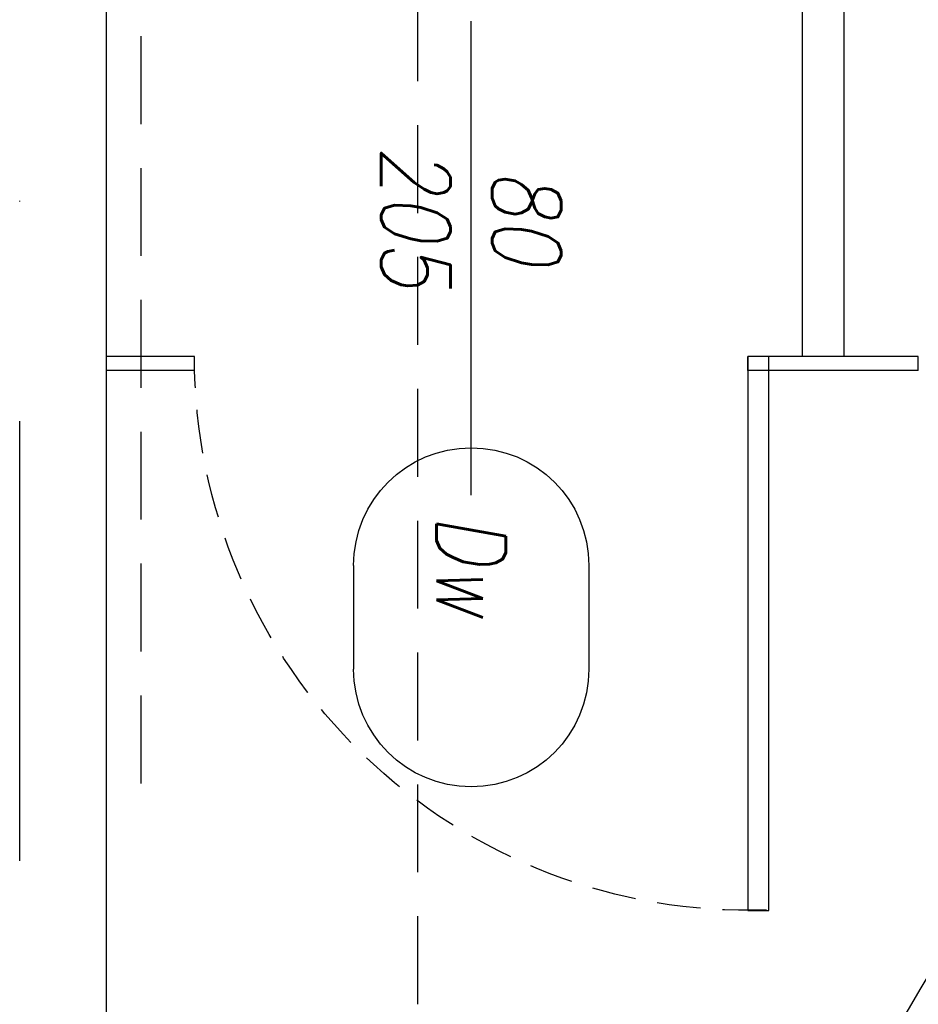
# Model space of a CAD drawing. Header units: millimetres. Extents: x 42924 to 92944, y -369470 to -179866.
# Tile 179 of 256: x 60812 to 60942, y -184268 to -184126. Entities that reach past the tile are written whole.
import ezdxf
from ezdxf.enums import TextEntityAlignment as Align

# ---------------------------------------------------------------- set-up
doc = ezdxf.new("R2010")
doc.units = ezdxf.units.MM
doc.linetypes.add('DASHDOT', pattern=[25.4, 12.7, -6.35, 0, -6.35])
doc.linetypes.add('HIDDEN', pattern=[9.525, 6.35, -3.175])
doc.layers.get('0').update_dxf_attribs({"color": 8})
for name, color, linetype in [('!! 0_ Istn-sciany', 8, 'Continuous'), ('!! 0_Istn-cienka', 8, 'Continuous'), ('!! 0_Osie', 8, 'DASHDOT'), ('!! 1_drzwi opis', 8, 'Continuous'), ('!! 1_drzwi-linia', 8, 'Continuous'), ('!! 1_zabudowa GK', 8, 'Continuous'), ('0-osie-liniA', 8, 'DASHDOT')]:
    doc.layers.add(name, color=color, linetype=linetype)
doc.layers.add('E_SAP_ZASIĘG', color=150, linetype='Continuous', plot=False)
doc.styles.add('50', font='ROMANS.shx', dxfattribs={"width": 0.8, "height": 10})
doc.styles.add('ARCHETYP', font='romans.shx', dxfattribs={"height": 15})

# ---------------------------------------------------------------- blocks, each defined once
blk = doc.blocks.new('BLOK OSI')
at = {"layer": '0-osie-liniA', "ltscale": 5}
blk.add_lwpolyline([(51992.21, -199661.23), (51992.21, -193642.41)], dxfattribs=at)
blk = doc.blocks.new('drzwi 80-205')
blk.add_lwpolyline([(61128.31, -197571.09), (61128.31, -197491.09), (61131.31, -197491.09), (61131.31, -197571.09)], close=True)
blk.add_lwpolyline([(61088.31, -197551.09), (61088.31, -197591.09)])
at = {"linetype": 'HIDDEN'}
blk.add_arc((61128.31, -197571.09), 80, 88.0898, 180, dxfattribs=at)
blk = doc.blocks.new('1_ok-opis')
blk.add_line((0, 111.61), (0, 50))
for points in [[(-17, 128.61), (-17, 143.61)], [(17, 128.61), (17, 143.61)]]:
    blk.add_lwpolyline(points)
for centre, start, end in [((0, 143.61), 0, 180), ((0, 128.61), 180, 0)]:
    blk.add_arc(centre, 17, start, end)
at = {"style": 'ARCHETYP'}
for tag, height, rotation, p in [('NR', 12, 90, (0, 136.9)), ('NR', 12, 270, (0, 136.9)), ('SZEROKOŚĆ', 10, 90, (-8, 78.29)), ('SZEROKOŚĆ', 10, 270, (8, 78.29)), ('WYSOKOŚĆ', 10, 270, (-8, 78.29)), ('WYSOKOŚĆ', 10, 90, (8, 78.29))]:
    blk.add_attdef(tag, text='', height=height, rotation=rotation, dxfattribs=at).set_placement(p, align=Align.MIDDLE)

msp = doc.modelspace()

# ---------------------------------------------------------------- linework, layer by layer
at = {"layer": '!! 0_ Istn-sciany'}
msp.add_lwpolyline([(60824.56735, -183930.3878), (60824.56735, -184396.3878)], dxfattribs=at)
at = {"layer": '!! 0_Istn-cienka', "linetype": 'HIDDEN', "ltscale": 2}
for points in [[(60829.56735, -183671.3878), (60829.56735, -184241.3878)], [(60869.56735, -183741.3878), (60869.56735, -184271.3878)]]:
    msp.add_lwpolyline(points, dxfattribs=at)
at = {"layer": '!! 1_zabudowa GK'}
for points in [[(60925.19051, -184034.8878), (60925.19051, -184174.8878)], [(60931.19051, -184034.8878), (60931.19051, -184174.8878)], [(60837.33723, -184174.8878), (60824.56735, -184174.8878)], [(60837.33723, -184176.8878), (60837.33723, -184174.8878)], [(60941.95648, -184174.8878), (60917.33723, -184174.8878)], [(60917.33723, -184176.8878), (60917.33723, -184174.8878)], [(60941.95648, -184176.8878), (60941.95648, -184174.8878)], [(60837.33723, -184176.8878), (60824.56735, -184176.8878)], [(60941.95648, -184176.8878), (60917.33723, -184176.8878)]]:
    msp.add_lwpolyline(points, dxfattribs=at)
at = {"layer": 'E_SAP_ZASIĘG'}
msp.add_circle((61459.23087, -184571.00094), 600, dxfattribs=at)

# ---------------------------------------------------------------- block references
at = {"layer": '!! 0_Osie'}
msp.add_blockref('BLOK OSI', (8819.85593, 13761.2005), dxfattribs=at)
at = {"layer": '!! 1_drzwi opis'}
ref = msp.add_blockref('1_ok-opis', (60877.33724, -184076.43663), dxfattribs=dict(at, xscale=-1, rotation=179.9999963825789))
ref.add_attrib('WYSOKOŚĆ', '80', dxfattribs={"layer": '0', "height": 10, "rotation": 269.9999964, "style": '50', "oblique": 10, "width": 0.8}).set_placement((60885.33723, -184154.72748), align=Align.MIDDLE)
ref.add_attrib('SZEROKOŚĆ', '205', dxfattribs={"layer": '0', "height": 10, "rotation": 269.9999964, "style": '50', "oblique": 10, "width": 0.8}).set_placement((60869.33723, -184154.72748), align=Align.MIDDLE)
ref.add_attrib('NR', 'Dw', dxfattribs={"layer": '0', "height": 10, "rotation": 269.9999964, "style": '50', "oblique": 10, "width": 0.8}).set_placement((60877.33723, -184205.04787), align=Align.MIDDLE)
at = {"layer": '!! 1_drzwi-linia', "xscale": -1, "rotation": 180}
msp.add_blockref('drzwi 80-205', (-210.97643, -381745.97611), dxfattribs=at)

doc.saveas('drawing.dxf')
